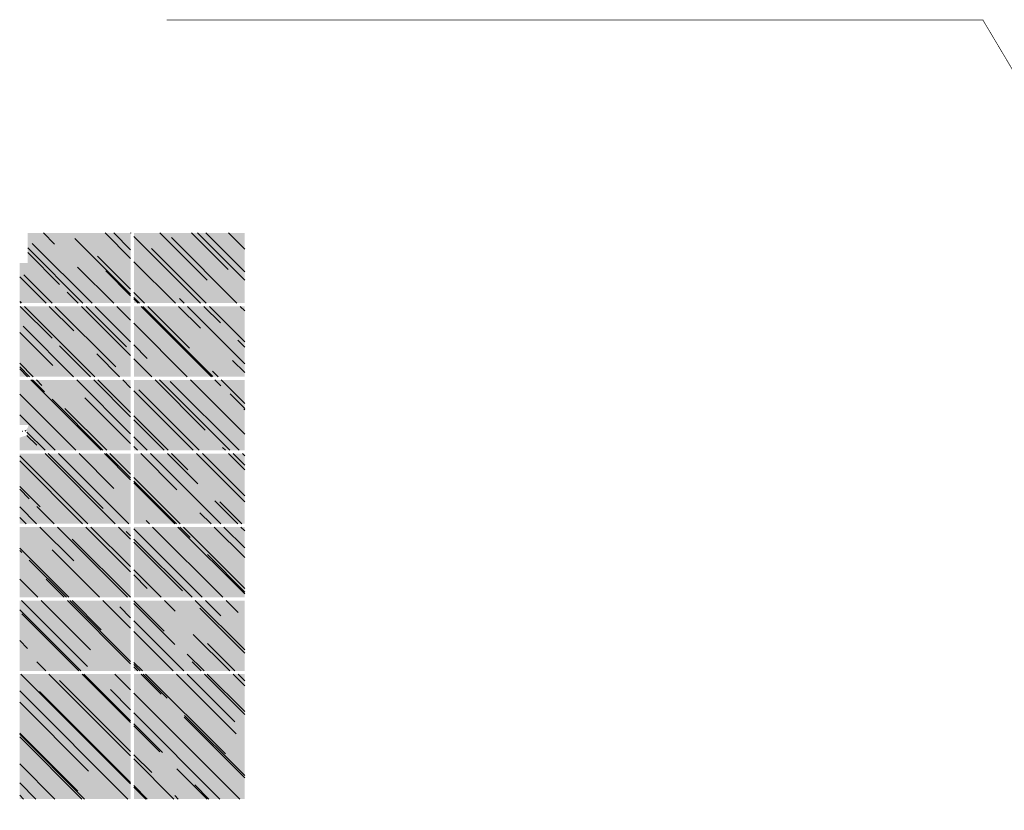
# Model space of a CAD drawing. Header units: millimetres. Extents: x -33628 to -373, y -3399 to 2697.
# Tile 13 of 99: x -29598 to -28085, y -1181 to 34. Entities that reach past the tile are written whole.
import ezdxf

# ---------------------------------------------------------------- set-up
doc = ezdxf.new("R2010")
doc.units = ezdxf.units.MM
doc.header["$LTSCALE"] = 0.2
doc.header["$MEASUREMENT"] = 0
doc.layers.add('_md-elewacje-obrysowe', color=2, linetype='Continuous')
doc.layers.add('A-szkło', color=154, linetype='Continuous')
doc.layers.add('_md-szyby tło', color=7, linetype='Continuous', true_color=0xd6f4fe)

msp = doc.modelspace()

# ---------------------------------------------------------------- hatches: boundary and pattern name
at = {"layer": '_md-szyby tło'}
h = msp.add_hatch(color=256, dxfattribs=at)
h.dxf.hatch_style = 1
h.paths.add_polyline_path([(-29598, -406.7), (-29598, -514.7), (-29427.5, -514.7), (-29427.5, -406.7)])
h.paths.add_polyline_path([(-29598, -401.7), (-29427.5, -401.7), (-29427.5, -293.7), (-29585.7, -293.7), (-29585.7, -340.2), (-29598, -340.2)])
h.paths.add_polyline_path([(-29584.7, -588.8, -0.414229), (-29594.2, -598.4), (-29586.9, -598.4), (-29586.9, -605.1), (-29586.9, -605.1, 0.06142), (-29598, -608.6), (-29598, -627.8), (-29427.5, -627.8), (-29427.5, -519.7), (-29598, -519.7), (-29598, -588.8), (-29592.3, -588.8)])
h.paths.add_polyline_path([(-29598, -858.8), (-29598, -966.9), (-29427.5, -966.9), (-29427.5, -858.8)])
h.paths.add_polyline_path([(-29598, -853.8), (-29598, -745.8), (-29427.5, -745.8), (-29427.5, -853.8)])
h.paths.add_polyline_path([(-29598, -632.8), (-29598, -740.8), (-29427.5, -740.8), (-29427.5, -632.8)])
h.paths.add_polyline_path([(-29422.5, -858.8), (-29422.5, -966.9), (-29252, -966.9), (-29252, -858.8)])
h.paths.add_polyline_path([(-29422.5, -745.8), (-29422.5, -853.8), (-29252, -853.8), (-29252, -745.8)])
h.paths.add_polyline_path([(-29422.5, -632.8), (-29422.5, -740.8), (-29252, -740.8), (-29252, -632.8)])
h.paths.add_polyline_path([(-29422.5, -519.7), (-29422.5, -627.8), (-29252, -627.8), (-29252, -519.7)])
h.paths.add_polyline_path([(-29422.5, -406.7), (-29422.5, -514.8), (-29252, -514.7), (-29252, -406.7)])
h.paths.add_polyline_path([(-29422.5, -293.7), (-29422.5, -401.7), (-29252, -401.7), (-29252, -293.7)])
h.paths.add_polyline_path([(-29422.5, -971.9), (-29422.5, -1163.9), (-29252, -1163.9), (-29252, -971.9)])
h.paths.add_polyline_path([(-29598, -971.9), (-29598, -1163.9), (-29427.5, -1163.9), (-29427.5, -971.9)])
at = {"layer": 'A-szkło', "transparency": 33554679}
h = msp.add_hatch(dxfattribs=at)
h.set_pattern_fill('AR-RROOF', color=256, scale=50, angle=315)
h.set_pattern_definition([(315, (7636.313, -3725.243), (113.137085, -42.42641), [750, -100, 250, -50]), (315, (7701.01, -3754.59), (11.66726, 82.37794), [150, -16.5, 300, -37.5]), (315, (7684.042, -3712.87), (207.53584, -160.159686), [400, -70, 200, -50])])
h.paths.add_polyline_path([(-29598, -406.7), (-29598, -514.7), (-29427.5, -514.7), (-29427.5, -406.7)])
h.paths.add_polyline_path([(-29598, -401.7), (-29427.5, -401.7), (-29427.5, -293.7), (-29585.7, -293.7), (-29585.7, -340.2), (-29598, -340.2)])
h.paths.add_polyline_path([(-29584.7, -588.8, -0.414229), (-29594.2, -598.4), (-29586.9, -598.4), (-29586.9, -605.1), (-29586.9, -605.1, 0.06142), (-29598, -608.6), (-29598, -627.8), (-29427.5, -627.8), (-29427.5, -519.7), (-29598, -519.7), (-29598, -588.8), (-29592.3, -588.8)])
h.paths.add_polyline_path([(-29598, -858.8), (-29598, -966.9), (-29427.5, -966.9), (-29427.5, -858.8)])
h.paths.add_polyline_path([(-29598, -853.8), (-29598, -745.8), (-29427.5, -745.8), (-29427.5, -853.8)])
h.paths.add_polyline_path([(-29598, -632.8), (-29598, -740.8), (-29427.5, -740.8), (-29427.5, -632.8)])
h.paths.add_polyline_path([(-29422.5, -858.8), (-29422.5, -966.9), (-29252, -966.9), (-29252, -858.8)])
h.paths.add_polyline_path([(-29422.5, -745.8), (-29422.5, -853.8), (-29252, -853.8), (-29252, -745.8)])
h.paths.add_polyline_path([(-29422.5, -632.8), (-29422.5, -740.8), (-29252, -740.8), (-29252, -632.8)])
h.paths.add_polyline_path([(-29422.5, -519.7), (-29422.5, -627.8), (-29252, -627.8), (-29252, -519.7)])
h.paths.add_polyline_path([(-29422.5, -406.7), (-29422.5, -514.8), (-29252, -514.7), (-29252, -406.7)])
h.paths.add_polyline_path([(-29422.5, -293.7), (-29422.5, -401.7), (-29252, -401.7), (-29252, -293.7)])
h.paths.add_polyline_path([(-29422.5, -971.9), (-29422.5, -1163.9), (-29252, -1163.9), (-29252, -971.9)])
h.paths.add_polyline_path([(-29598, -971.9), (-29598, -1163.9), (-29427.5, -1163.9), (-29427.5, -971.9)])

# ---------------------------------------------------------------- linework, layer by layer
at = {"layer": '_md-elewacje-obrysowe', "const_width": 1}
msp.add_lwpolyline([(-27750, -1180.8), (-27750, -783), (-27755.7, -783), (-27755.8, -619), (-27745, -619), (-27745, -584.8), (-27755, -584.8, -0.177038), (-27726.9, -568.3), (-27726.9, -561.5), (-27734.3, -561.5, 0.414229), (-27724.7, -552), (-27740, -552), (-27789.8, -517), (-28117.5, 33.5), (-29372.2, 33.5)], format="xyb", dxfattribs=at)

doc.saveas('drawing.dxf')
